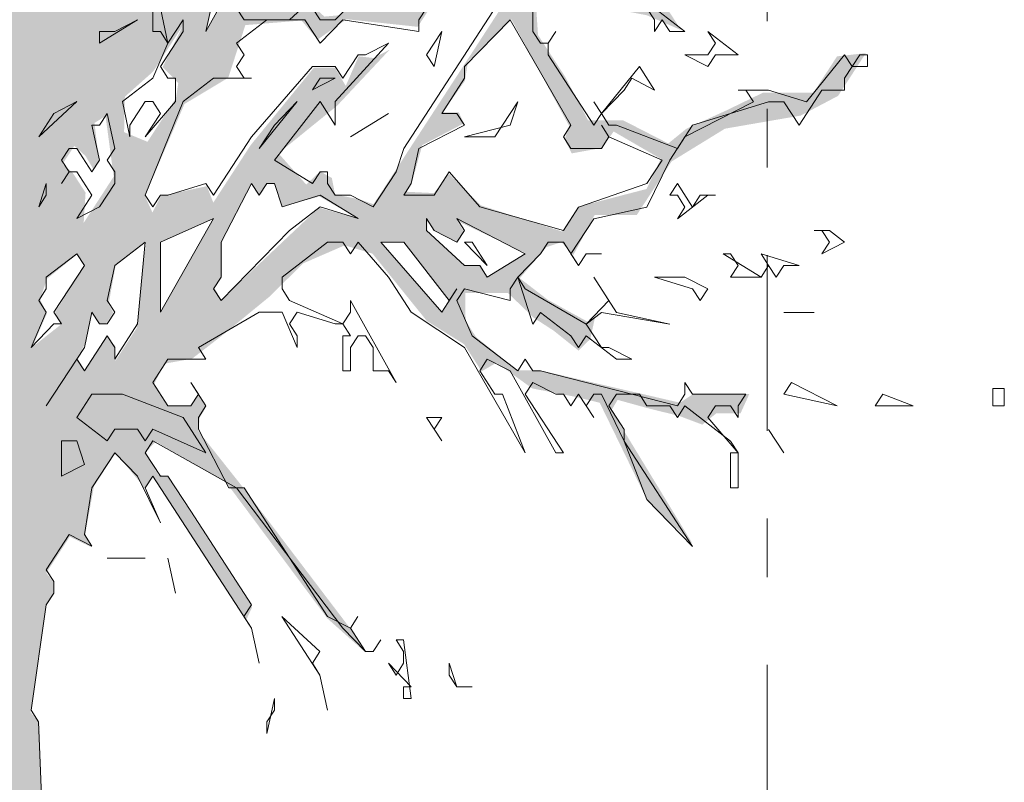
# Model space of a CAD drawing. Header units: metres. Extents: x -52 to 321, y -8 to 26.
# Tile 239 of 256: x 316.56 to 318.24, y 0.49 to 1.8. Entities that reach past the tile are written whole.
import ezdxf

# ---------------------------------------------------------------- set-up
doc = ezdxf.new("R2010")
doc.units = ezdxf.units.M
doc.header["$MEASUREMENT"] = 0
doc.linetypes.add('Schnittlinie', pattern=[0.6, 0.3, -0.15, 0, -0.15])
for name, color, linetype in [('60 Gelände 2D Übersicht', 7, 'Continuous'), ('70 PV-Anlage', 7, 'Continuous'), ('94 Genehmigungsplanung Bemaßung', 7, 'Continuous')]:
    doc.layers.add(name, color=color, linetype=linetype)
doc.styles.add('ERSTELLTER_STIL_2', font='arial.ttf')
doc.dimstyles.new('ERSTELLTER_STIL__1', dxfattribs={"dimtxt": 0.25, "dimasz": 0.19, "dimexe": 0.18, "dimexo": 0.1, "dimgap": 0, "dimtad": 1, "dimtih": 1, "dimtoh": 1, "dimzin": 0, "dimdsep": 46, "dimtxsty": 'ERSTELLTER_STIL_2', "dimblk": 'ARROWHEAD_6', "dimblk1": 'ARROWHEAD_6', "dimblk2": 'ARROWHEAD_6', "dimcen": 0.09, "dimclrd": 7, "dimclre": 7, "dimclrt": 7, "dimazin": 0, "dimtfac": 1, "dimtdec": 4, "dimtmove": 0, "dimatfit": 3, "dimfxl": 1, "dimtolj": 1, "dimtzin": 0, "dimarcsym": 0})

# ---------------------------------------------------------------- blocks, each defined once
blk = doc.blocks.new('Laubbäume 27[18]_2', base_point=(316.4916, -0.7656))
at = {"layer": '70 PV-Anlage', "linetype": 'Continuous', "lineweight": 0, "true_color": 0xffffff}
h = blk.add_hatch(color=7, dxfattribs=at)
h.paths.add_polyline_path([(318.0048, 1.7411), (317.9555, 1.7355), (317.9153, 1.6737), (317.8295, 1.6737), (317.7656, 1.6428), (317.698, 1.6119), (317.667, 1.5866), (317.5903, 1.6259), (317.53, 1.6259), (317.4908, 1.7004), (317.4442, 1.772), (317.4405, 1.8282), (317.4716, 1.8619), (317.5428, 1.8226), (317.6305, 1.8057), (317.6889, 1.7804), (317.6305, 1.8704), (317.5994, 1.8816), (317.5574, 1.8395), (317.4917, 1.8985), (317.4734, 1.9294), (317.5757, 1.9518), (317.6287, 1.994), (317.7145, 2.0221), (317.6506, 2.0221), (317.4935, 1.9743), (317.4469, 1.9195), (317.404, 1.8535), (317.3173, 1.7201), (317.2305, 1.5866), (317.1629, 1.4827), (317.1392, 1.4911), (317.0972, 1.4995), (317.0917, 1.5276), (317.0716, 1.5389), (317.0479, 1.5164), (317.0004, 1.5698), (317.1009, 1.6513), (317.1904, 1.7468), (317.163, 1.7327), (317.1374, 1.7355), (317.1155, 1.685), (317.0972, 1.7159), (317.0607, 1.7159), (316.9529, 1.5838), (316.889, 1.4855), (316.8781, 1.5136), (316.7995, 1.4968), (316.7849, 1.4687), (316.7721, 1.4968), (316.8397, 1.6541), (316.9146, 1.699), (316.9438, 1.7889), (317.04, 1.7968), (317.0671, 1.764), (317.117, 1.799), (317.2385, 1.786), (317.2572, 1.8148), (317.3034, 1.8216), (317.2932, 1.8374), (317.2058, 1.8374), (317.1376, 1.8374), (317.1053, 1.8058), (317.0789, 1.8035), (317.0642, 1.8171), (317.0847, 1.8555), (317.0304, 1.8126), (316.942, 1.8227), (316.984, 1.8676), (316.9671, 1.8946), (317.2118, 2.0772), (317.2629, 2.1193), (317.3031, 2.0744), (317.3798, 2.0435), (317.2958, 2.1221), (317.2885, 2.1839), (317.3159, 2.2345), (317.4912, 2.4368), (317.4575, 2.4916), (317.3963, 2.3975), (317.3177, 2.3385), (317.2977, 2.3609), (317.347, 2.5014), (317.3653, 2.7037), (317.3854, 2.8048), (317.3854, 2.9481), (317.3415, 2.7964), (317.1443, 2.2767), (317.031, 2.2121), (316.9854, 2.1194), (316.9616, 2.1306), (317.0182, 2.2711), (317.0091, 2.316), (316.9836, 2.3638), (316.9817, 2.42), (317.0531, 2.4551), (317.2015, 2.5878), (317.2662, 2.6873), (317.2522, 2.6931), (317.0937, 2.541), (317.029, 2.4746), (317.01, 2.4824), (317.1404, 2.7287), (317.1723, 2.6725), (317.1586, 2.724), (317.1662, 2.8012), (317.3595, 3.0307), (317.4645, 3.1032), (317.5543, 3.1032), (317.7035, 3.0494), (317.7156, 3.0751), (317.8785, 3.0072), (317.8937, 3.0236), (317.8496, 3.0611), (317.7476, 3.1149), (317.7796, 3.1688), (317.6867, 3.0798), (317.5924, 3.1196), (317.5148, 3.1594), (317.3169, 3.019), (317.2241, 2.9136), (317.1891, 2.8598), (317.1754, 2.8762), (317.1723, 2.9206), (317.2058, 3.0171), (317.3443, 3.1341), (317.4113, 3.202), (317.5513, 3.3542), (317.4022, 3.2208), (317.3801, 3.2336), (317.3154, 3.1341), (317.2591, 3.092), (317.2043, 3.0405), (317.1891, 3.0616), (317.1937, 3.1107), (317.2454, 3.2629), (317.3474, 3.3121), (317.4394, 3.3121), (317.4657, 3.3363), (317.3342, 3.3364), (317.2764, 3.308), (317.35, 3.4213), (317.3237, 3.4577), (317.35, 3.5265), (317.3237, 3.571), (317.308, 3.478), (317.2843, 3.4254), (317.2948, 3.393), (317.2501, 3.3323), (317.2106, 3.308), (317.1817, 3.2635), (317.1344, 3.2676), (317.0765, 3.2352), (317.0399, 3.254), (317.0719, 3.4038), (317.0476, 3.4319), (317.0476, 3.3195), (317.0202, 3.2633), (316.976, 3.1954), (316.9349, 3.2001), (316.8817, 3.0948), (316.8649, 3.1135), (316.9045, 3.2048), (316.9212, 3.3148), (316.9669, 3.4085), (316.9699, 3.4459), (316.9121, 3.3383), (316.903, 3.2657), (316.8862, 3.1931), (316.8619, 3.1884), (316.8512, 3.1205), (316.8314, 3.1065), (316.8238, 3.1463), (316.7934, 3.0714), (316.7706, 3.0362), (316.766, 3.1112), (316.7995, 3.2516), (316.8969, 3.4413), (316.9441, 3.5138), (317.0598, 3.6332), (317.1267, 3.7105), (317.148, 3.7737), (316.9958, 3.6051), (316.9273, 3.5185), (316.833, 3.3734), (316.798, 3.35), (316.7721, 3.2212), (316.7508, 3.2306), (316.7972, 3.5338), (317.0004, 3.8463), (317.0902, 3.872), (317.0963, 3.9118), (317.0004, 3.8861), (316.9015, 3.7339), (316.8832, 3.7339), (316.7934, 3.5443), (316.7523, 3.5045), (316.7523, 3.3289), (316.734, 3.2353), (316.734, 3.0339), (316.7249, 2.9637), (316.7447, 2.9379), (316.7094, 2.8664), (316.6711, 2.9395), (316.6821, 3.0097), (316.6693, 3.1024), (316.6875, 3.1867), (316.6529, 3.3693), (316.62, 3.5463), (316.62, 3.6503), (316.6602, 3.7233), (316.7315, 3.979), (316.7424, 3.9031), (316.7314, 3.7908), (316.7059, 3.6896), (316.7059, 3.6559), (316.7442, 3.7655), (316.7753, 3.7149), (316.7752, 3.5632), (316.8081, 3.8554), (316.8593, 4.0661), (316.8356, 4.0801), (316.8374, 4.1419), (316.8484, 4.1981), (316.8831, 4.2796), (316.8465, 4.2543), (316.8374, 4.3218), (316.8118, 4.1419), (316.8136, 4.0942), (316.7862, 3.9678), (316.7607, 3.9734), (316.7424, 4.1054), (316.7315, 4.1897), (316.695, 4.288), (316.6858, 4.2178), (316.7132, 4.1672), (316.7333, 4.0324), (316.6767, 3.8554), (316.6511, 3.7514), (316.6164, 3.729), (316.6091, 3.7486), (316.5945, 3.7908), (316.6054, 3.5379), (316.631, 3.4031), (316.6602, 3.1502), (316.6547, 3.0659), (316.6437, 3.0575), (316.5851, 3.2082), (316.5714, 3.433), (316.5805, 3.4779), (316.5806, 3.7673), (316.5568, 3.7786), (316.5568, 3.5426), (316.5422, 3.6465), (316.5258, 3.6409), (316.528, 3.7432), (316.5113, 3.9984), (316.528, 4.1179), (316.5722, 4.2607), (316.5798, 4.3684), (316.5798, 4.5721), (316.5798, 4.7078), (316.5585, 4.8202), (316.5524, 4.7453), (316.5631, 4.5931), (316.5494, 4.345), (316.5493, 4.2419), (316.5189, 4.2068), (316.4976, 4.3239), (316.4672, 4.5463), (316.4581, 4.6517), (316.4337, 4.8109), (316.4657, 4.3754), (316.5128, 4.1811), (316.5143, 4.1108), (316.5022, 4.0523), (316.4763, 4.0898), (316.417, 4.2513), (316.3789, 4.4152), (316.3607, 4.4995), (316.3424, 4.4972), (316.4093, 4.2279), (316.4869, 4.0312), (316.4945, 3.9797), (316.5112, 3.8603), (316.5112, 3.7196), (316.4555, 3.898), (316.3961, 3.9893), (316.3158, 4.1129), (316.272, 4.2169), (316.2866, 4.1242), (316.3514, 4.0244), (316.4619, 3.8544), (316.5239, 3.4864), (316.4837, 3.4864), (316.3961, 3.7308), (316.3267, 3.8404), (316.2281, 4.1298), (316.2281, 4.1944), (316.2007, 4.1495), (316.3221, 3.7912), (316.4162, 3.6465), (316.4728, 3.4414), (316.5002, 3.3712), (316.5002, 3.2981), (316.5221, 3.27), (316.5221, 3.1296), (316.5166, 3.093), (316.4947, 3.1324), (316.4454, 3.1942), (316.4107, 3.2279), (316.4837, 3.0678), (316.4837, 3.0088), (316.4526, 2.9975), (316.3851, 3.1998), (316.3595, 3.2504), (316.3449, 3.3375), (316.376, 3.3656), (316.3395, 3.4358), (316.3084, 3.5482), (316.2847, 3.537), (316.2354, 3.6381), (316.2117, 3.6409), (316.3212, 3.4302), (316.3048, 3.3824), (316.2692, 3.4232), (316.2153, 3.5061), (316.3029, 3.2869), (316.3047, 3.242), (316.2956, 3.2195), (316.3668, 2.9048), (316.4508, 2.6491), (316.4782, 2.5817), (316.47, 2.5606), (316.385, 2.6913), (316.3193, 2.8571), (316.344, 2.718), (316.4453, 2.5621), (316.4727, 2.4946), (316.4599, 2.4721), (316.3558, 2.593), (316.3193, 2.7475), (316.228, 2.888), (316.1796, 2.9456), (316.1276, 3.0257), (316.1093, 3.2279), (316.0856, 3.4724), (316.0756, 3.6929), (316.0181, 3.7814), (316.0455, 3.5258), (316.0546, 3.3797), (316.0929, 3.2251), (316.0819, 3.2027), (315.9961, 3.301), (315.9167, 3.4541), (315.8464, 3.5623), (315.9614, 3.2926), (316.029, 3.1437), (316.0226, 3.0861), (316.0947, 2.9751), (316.0984, 2.9498), (316.0691, 2.9414), (316.1732, 2.7447), (316.144, 2.7391), (316.1111, 2.7419), (316.1038, 2.7054), (316.06, 2.7588), (316.0235, 2.8149), (316.0655, 2.711), (316.1221, 2.6492), (316.1151, 2.6131), (316.0669, 2.6366), (316.0238, 2.7029), (315.9909, 2.7361), (316.0834, 2.5507), (316.0581, 2.4902), (316.0162, 2.3224), (315.9756, 2.3849), (315.9452, 2.4961), (315.935, 2.5624), (315.9236, 2.7205), (315.8856, 2.818), (315.8615, 2.8395), (315.9097, 2.7244), (315.9097, 2.5956), (315.9021, 2.5663), (315.8501, 2.7127), (315.8323, 2.7575), (315.8121, 2.8785), (315.812, 2.7478), (315.8754, 2.58), (315.9363, 2.4863), (315.9502, 2.3576), (315.9426, 2.3244), (315.8311, 2.582), (315.7911, 2.62), (315.6999, 2.9318), (315.6779, 2.9374), (315.6725, 2.8869), (315.6186, 2.9051), (315.5629, 2.9908), (315.5629, 3.1566), (315.5027, 3.342), (315.4844, 3.3308), (315.5538, 3.106), (315.5556, 3.0274), (315.5437, 2.9951), (315.6085, 2.8953), (315.6542, 2.8728), (315.7674, 2.6256), (315.7546, 2.62), (315.6615, 2.679), (315.6067, 2.752), (315.5884, 2.7492), (315.5063, 2.7801), (315.4515, 2.797), (315.7674, 2.5947), (315.8769, 2.384), (315.8678, 2.3587), (315.7893, 2.4036), (315.5336, 2.6762), (315.7181, 2.4598), (315.7071, 2.4317), (315.8623, 2.3334), (315.8605, 2.2772), (315.8988, 2.1508), (315.9116, 1.9822), (315.8928, 1.9661), (315.8274, 1.9942), (315.8091, 2.0574), (315.7619, 2.1991), (315.7249, 2.2561), (315.6563, 2.2561), (315.6457, 2.2357), (315.5576, 2.2642), (315.54, 2.2412), (315.2802, 2.6016), (315.2468, 2.6219), (315.2362, 2.6151), (315.275, 2.5935), (315.5062, 2.2618), (315.4438, 2.2227), (315.3989, 2.3179), (315.3339, 2.4179), (315.3265, 2.413), (315.391, 2.2959), (315.3603, 2.3008), (315.2758, 2.3463), (315.2166, 2.387), (315.1606, 2.387), (315.1796, 2.3675), (315.2272, 2.3398), (315.2526, 2.3463), (315.2853, 2.3203), (315.3456, 2.2959), (315.3751, 2.2699), (315.4829, 2.1512), (315.4998, 2.1106), (315.4385, 2.1106), (315.4058, 2.1024), (315.3572, 2.1366), (315.3392, 2.1285), (315.2568, 2.1724), (315.1331, 2.2602), (315.0824, 2.3529), (315.0898, 2.2927), (315.0792, 2.2521), (315.2377, 2.1577), (315.3973, 2.0943), (315.4702, 2.0764), (315.4597, 2.0553), (315.4882, 2.0374), (315.5004, 2.048), (315.5347, 1.9951), (315.5918, 1.9756), (315.6309, 1.9154), (315.6721, 1.8992), (315.6826, 1.8683), (315.6626, 1.8634), (315.6065, 1.8764), (315.577, 1.9219), (315.578, 1.8976), (315.5643, 1.8829), (315.5294, 1.8846), (315.4375, 1.9805), (315.2282, 2.0179), (315.243, 1.9919), (315.4216, 1.9642), (315.5558, 1.8488), (315.5886, 1.8764), (315.652, 1.7789), (315.6583, 1.7528), (315.6826, 1.7561), (315.7207, 1.6764), (315.7175, 1.6553), (315.7772, 1.6171), (315.8073, 1.5707), (315.7872, 1.5366), (315.7587, 1.5285), (315.7714, 1.5057), (315.7471, 1.5057), (315.7059, 1.5285), (315.6456, 1.5285), (315.6277, 1.5431), (315.616, 1.5122), (315.4808, 1.6), (315.2905, 1.761), (315.1569, 1.9326), (315.1986, 1.9968), (315.1516, 1.9748), (315.1204, 2.0228), (315.0697, 2.0716), (315.1363, 1.9334), (315.28, 1.7383), (315.2705, 1.7171), (315.2018, 1.6944), (315.337, 1.6635), (315.5697, 1.5005), (315.5317, 1.4986), (315.4746, 1.4986), (315.4949, 1.4596), (315.5532, 1.4693), (315.6129, 1.4908), (315.6725, 1.4712), (315.6763, 1.4459), (315.6509, 1.4459), (315.5913, 1.4595), (315.6407, 1.4147), (315.6775, 1.4264), (315.7739, 1.44), (315.8094, 1.4225), (315.8119, 1.399), (315.9147, 1.4205), (315.9464, 1.3912), (315.9451, 1.3561), (315.9629, 1.3581), (315.9908, 1.2956), (316.0072, 1.2761), (316.0047, 1.2625), (315.9502, 1.2371), (315.8576, 1.25), (315.8982, 1.2215), (315.9464, 1.2215), (316.0085, 1.2351), (316.0516, 1.202), (315.9907, 1.1825), (315.9514, 1.1766), (315.959, 1.1532), (316.0224, 1.1532), (316.0656, 1.159), (316.082, 1.1395), (316.0567, 1.0947), (316.0472, 0.9317), (315.9552, 0.7903), (315.9133, 0.7708), (315.9311, 0.7591), (315.9742, 0.7844), (316.0559, 0.939), (316.0736, 1.0203), (316.056, 1.0379), (316.0921, 1.1382), (316.1502, 1.0975), (316.203, 1.0162), (316.2118, 1.0366), (316.2303, 1.0366), (316.24, 1.0122), (316.3659, 0.9295), (316.4126, 0.8821), (316.4126, 0.817), (316.3642, 0.775), (316.4232, 0.8008), (316.4205, 0.8143), (316.436, 0.8367), (316.4628, 0.7954), (316.487, 0.2364), (316.4743, 0.2208), (316.4857, 0.053), (316.4857, -0.0036), (316.4997, -0.0172), (316.473, -0.462), (316.4857, -0.4796), (316.4615, -0.6825), (316.4398, -0.7432), (316.4343, -0.7657), (316.5512, -0.7095), (316.564, -0.7264), (316.5804, -0.7011), (316.6206, -0.7404), (316.6407, -0.7348), (316.6155, -0.6407), (316.6039, -0.0603), (316.6155, -0.0424), (316.5913, 0.5966), (316.5765, 0.6145), (316.6035, 0.7974), (316.6151, 0.8137), (316.6172, 0.8348), (316.6035, 0.8527), (316.6436, 0.9145), (316.6806, 0.8966), (316.6701, 0.9193), (316.6849, 1.0006), (316.7219, 1.0575), (316.7641, 1.0071), (316.7695, 0.9959), (316.7863, 1.0169), (316.9453, 0.7722), (316.9554, 0.7941), (316.8101, 1.0177), (316.7948, 1.0201), (316.7736, 1.0592), (316.7906, 1.077), (316.91, 1.0087), (317.0843, 0.7746), (317.1498, 0.7161), (317.1213, 0.76), (316.9396, 0.999), (316.8635, 1.0949), (316.8656, 1.1177), (316.8772, 1.1372), (316.8645, 1.1567), (316.8508, 1.1388), (316.8096, 1.1388), (316.7874, 1.1746), (316.805, 1.2102), (316.8525, 1.2186), (316.8999, 1.2551), (316.9858, 1.3254), (317.0424, 1.3816), (317.1136, 1.4125), (317.1611, 1.3984), (317.2542, 1.2832), (317.3177, 1.2436), (317.3478, 1.1972), (317.3732, 1.2118), (317.4345, 1.1679), (317.5095, 1.1533), (317.5497, 1.1435), (317.6321, 0.9744), (317.7082, 0.9029), (317.5698, 1.1305), (317.5803, 1.1484), (317.6332, 1.1338), (317.686, 1.1208), (317.7251, 1.1061), (317.7494, 1.1256), (317.7906, 1.1256), (317.8054, 1.1582), (317.7093, 1.1582), (317.6871, 1.1435), (317.4482, 1.1988), (317.4091, 1.1988), (317.3383, 1.2557), (317.3204, 1.2834), (317.32, 1.3001), (317.32, 1.331), (317.393, 1.3309), (317.4368, 1.2888), (317.4715, 1.2663), (317.5135, 1.2326), (317.5336, 1.2523), (317.5418, 1.29), (317.5318, 1.2804), (317.4606, 1.3197), (317.4131, 1.3562), (317.4588, 1.4096), (317.4843, 1.418), (317.5044, 1.3956), (317.541, 1.4644), (317.6131, 1.4644), (317.6724, 1.5557), (317.7638, 1.6119), (317.8934, 1.6343), (317.9573, 1.668)])
h.paths.add_polyline_path([(317.6298, 1.5088), (317.5126, 1.4784), (317.4852, 1.4362), (317.3467, 1.4807), (317.2919, 1.5346), (317.2661, 1.5018), (317.2174, 1.5042), (317.2295, 1.5229), (317.2463, 1.5838), (317.3178, 1.6212), (317.3087, 1.6399), (317.2813, 1.6399), (317.3193, 1.6938), (317.3245, 1.7271), (317.3985, 1.7991), (317.4974, 1.6165), (317.4898, 1.5931), (317.5019, 1.5697), (317.5537, 1.579), (317.5735, 1.6071), (317.6541, 1.5603)], flags=0)
h.paths.add_polyline_path([(317.2551, 1.4578), (317.266, 1.4382), (317.3067, 1.418), (317.3181, 1.4354), (317.3057, 1.4545), (317.4232, 1.3989), (317.3573, 1.3576), (317.3439, 1.3783), (317.317, 1.3783), (317.2551, 1.4365)], flags=0)
h.paths.add_polyline_path([(317.2144, 1.4196), (317.2926, 1.3173), (317.2795, 1.2971), (317.1751, 1.4191)], flags=0)
h.paths.add_polyline_path([(316.8907, 1.3399), (316.9037, 1.3599), (316.9037, 1.4198), (316.9541, 1.5187), (316.9673, 1.4985), (316.9808, 1.5194), (316.9931, 1.5169), (317.0069, 1.4787), (317.0706, 1.496), (317.1355, 1.4588), (317.0695, 1.4769), (316.9028, 1.3195)], flags=0)
h.paths.add_polyline_path([(316.8889, 1.4579), (316.799, 1.2977), (316.799, 1.4175)], flags=0)
h.paths.add_polyline_path([(316.6569, 1.2193), (316.6722, 1.2494), (316.6803, 1.2984), (316.6928, 1.2791), (316.7049, 1.2775), (316.7179, 1.2974), (316.71, 1.3121), (316.7219, 1.3775), (316.7738, 1.418), (316.758, 1.271), (316.7217, 1.2151), (316.7217, 1.2402), (316.7075, 1.2566), (316.6697, 1.1984)], flags=0)
h.paths.add_polyline_path([(316.6684, 1.3781), (316.6187, 1.2984), (316.6281, 1.2768), (316.5792, 1.2383), (316.6047, 1.2964), (316.5928, 1.32), (316.6047, 1.3553), (316.6553, 1.3964)], flags=0)
h.paths.add_polyline_path([(316.9383, 2.0003), (317.0071, 2.1159), (317.1358, 2.2374), (317.1388, 2.1963), (317.1496, 2.1796), (317.1634, 2.2008), (317.1634, 2.2544), (317.2, 2.2962), (317.2254, 2.2779), (317.2118, 2.1701), (317.1231, 2.1172), (317.1231, 2.1381), (317.1105, 2.1574), (317.0725, 2.0989), (316.9181, 1.9608)], flags=0)
h.paths.add_polyline_path([(317.3137, 2.4449), (317.2755, 2.3772), (317.252, 2.3614), (317.2432, 2.3726), (317.2432, 2.4393), (317.3181, 2.656), (317.3181, 2.5759), (317.3291, 2.5172), (317.2917, 2.4731)], flags=0)
h.paths.add_polyline_path([(317.2682, 2.2812), (317.3695, 2.3376), (317.2652, 2.2157)], flags=0)
h.paths.add_polyline_path([(316.9052, 1.8986), (316.9206, 1.8738), (316.9346, 1.8794), (316.8748, 1.7749)], flags=0)
h.paths.add_polyline_path([(315.7872, 2.0496), (315.7477, 2.052), (315.7073, 2.114), (315.6914, 2.0965), (315.6777, 2.0965), (315.6107, 2.1363), (315.6046, 2.1175), (315.5787, 2.162), (315.5377, 2.1199), (315.4692, 2.2252), (315.5179, 2.2159), (315.5422, 2.1971), (315.562, 2.2369), (315.6244, 2.1971), (315.7325, 2.2088), (315.772, 2.148), (315.7735, 2.0707)], flags=0)
h.paths.add_polyline_path([(316.0505, 1.8038), (315.7598, 1.8319), (315.7507, 1.8576), (315.7294, 1.8553), (315.7294, 1.9138), (315.8557, 1.8951), (315.9105, 1.8366)], flags=0)
h.paths.add_polyline_path([(315.8831, 1.9302), (315.6883, 1.9513), (315.6487, 1.9513), (315.6183, 1.9934), (315.6, 1.9817), (315.5437, 2.0309), (315.5666, 2.0754), (315.6427, 2.059), (315.737, 2.0098)], flags=0)
h.paths.add_polyline_path([(316.0064, 2.1433), (316.1251, 1.8974), (316.0261, 1.8974), (315.9942, 1.8998), (315.9546, 1.9302), (315.9364, 2.0356)], flags=0)
h.paths.add_polyline_path([(315.9775, 2.2065), (315.9508, 2.1655), (315.9257, 2.0941), (315.9151, 2.1152), (315.9135, 2.1573), (315.9029, 2.2603), (315.9151, 2.2627)], flags=0)
h.paths.add_polyline_path([(316.332, 1.7616), (316.3153, 1.7569), (316.2027, 1.8529), (316.1099, 2.059), (316.0201, 2.2229), (316.0277, 2.2369), (316.0307, 2.3001), (316.046, 2.3633), (316.084, 2.4406), (316.0916, 2.4804), (316.1175, 2.4851), (316.1449, 2.4968), (316.1221, 2.4382), (316.224, 2.1596), (316.2651, 1.9817)], flags=0)
h.paths.add_polyline_path([(316.1996, 1.5462), (316.1372, 1.5345), (315.982, 1.6165), (315.9683, 1.7452), (316.0231, 1.7593), (316.0505, 1.7382), (316.0383, 1.7125), (316.0992, 1.682)], flags=0)
h.paths.add_polyline_path([(315.9287, 1.7804), (315.9409, 1.6469), (315.8222, 1.7757)], flags=0)
h.paths.add_polyline_path([(316.3792, 1.4713), (316.2818, 1.4994), (316.2681, 1.5228), (316.2833, 1.5415), (316.3457, 1.5415)], flags=0)
h.paths.add_polyline_path([(316.2924, 1.3659), (316.2437, 1.3449), (316.1646, 1.3449), (316.1326, 1.3402), (316.0535, 1.4198), (316.0094, 1.4221), (316.0078, 1.483), (316.0626, 1.4971), (316.0961, 1.476), (316.087, 1.4573), (316.1007, 1.4385), (316.1509, 1.4596), (316.2331, 1.4291)], flags=0)
h.paths.add_polyline_path([(315.9089, 1.6235), (315.8359, 1.6071), (315.7864, 1.6294), (315.6472, 1.8436), (315.67, 1.8436), (315.705, 1.8015), (315.7355, 1.8225)], flags=0)
h.paths.add_polyline_path([(316.1235, 1.2465), (316.0352, 1.3566), (316.0459, 1.3636), (316.1539, 1.277), (316.2452, 1.2348), (316.2117, 1.2161), (316.163, 1.1927)], flags=0)
h.paths.add_polyline_path([(316.9724, 2.2975), (316.984, 2.2975), (316.966, 2.2129), (316.8783, 2.0048), (316.8857, 1.9739), (316.8608, 1.9357), (316.8011, 1.9187), (316.771, 1.8723), (316.7103, 1.8643), (316.8037, 1.9824), (316.8357, 2.1018), (316.9523, 2.2129), (316.9523, 2.265), (316.9417, 2.2731), (316.911, 2.226), (316.8783, 2.2243), (316.9539, 2.3406)], flags=0)
h.paths.add_polyline_path([(316.6563, 2.0016), (316.6563, 2.0374), (316.6796, 2.0585), (316.6828, 2.1057), (316.6933, 2.1642), (316.6796, 2.2211), (316.7229, 2.2878), (316.705, 2.3252), (316.7092, 2.356), (316.7695, 2.4812), (316.7599, 2.4942), (316.7462, 2.4975), (316.7314, 2.478), (316.7325, 2.5154), (316.8667, 2.7723), (316.8667, 2.6308), (316.8197, 2.5585), (316.8456, 2.5251), (316.8635, 2.5414), (316.8995, 2.6178), (316.9259, 2.6145), (317.0041, 2.7348), (316.9956, 2.7544), (316.8952, 2.6714), (316.9153, 2.7186), (316.9005, 2.756), (316.9005, 2.8196), (316.9381, 2.9095), (316.9747, 2.9404), (317.0888, 3.116), (317.1829, 3.2241), (317.1463, 3.0865), (317.1463, 2.9966), (317.1427, 2.8336), (317.0568, 2.6566), (316.865, 2.2914), (316.7098, 2.0217)], flags=0)
h.paths.add_polyline_path([(316.4055, 1.9981), (316.3446, 2.1015), (316.3446, 2.162), (316.3319, 2.2225), (316.3319, 2.3142), (316.3859, 2.1667), (316.4232, 2.0195)], flags=0)
h.paths.add_polyline_path([(316.5549, 2.3696), (316.5123, 2.5054), (316.5428, 2.7864), (316.5504, 2.6178), (316.5778, 2.4071), (316.5504, 2.3485)], flags=0)
h.paths.add_polyline_path([(316.485, 2.7021), (316.4637, 2.6763), (316.3754, 2.9737), (316.4469, 2.9105), (316.4652, 2.9128)], flags=0)
h.paths.add_polyline_path([(316.4211, 3.0065), (316.3541, 3.0416), (316.3207, 3.1727), (316.3328, 3.2102), (316.2978, 3.353), (316.3252, 3.374), (316.3465, 3.2312)], flags=0)
h.paths.add_polyline_path([(316.6158, 2.4305), (316.6402, 2.5148), (316.6295, 2.5335), (316.6341, 2.585), (316.66, 2.688), (316.6813, 2.8168), (316.6645, 2.5312)], flags=0)
h.paths.add_polyline_path([(316.6295, 2.2057), (316.6356, 2.2783), (316.6813, 2.4281), (316.6462, 2.2291), (316.6386, 2.1847)], flags=0)
h.paths.add_polyline_path([(316.7224, 2.6131), (316.7346, 2.8051), (316.7559, 2.88), (316.8152, 3.079), (316.7985, 2.7606)], flags=0)
h.paths.add_polyline_path([(316.8472, 2.873), (316.832, 3.0041), (316.9385, 3.1445), (317.01, 3.1937), (316.972, 3.0649)], flags=0)
h.paths.add_polyline_path([(316.6004, 2.927), (316.5803, 2.9607), (316.5493, 3.2304), (316.5493, 3.3372), (316.5639, 3.3344)], flags=0)
h.paths.add_polyline_path([(316.584, 2.5955), (316.5529, 2.913), (316.5749, 2.8933), (316.5913, 2.5702)], flags=0)
h.paths.add_polyline_path([(316.4926, 2.1881), (316.4287, 2.2415), (316.3958, 2.4326), (316.478, 2.2443)], flags=0)
h.paths.add_polyline_path([(316.3666, 2.4241), (316.352, 2.4241), (316.3319, 2.4578), (316.3319, 2.5843)], flags=0)
h.paths.add_polyline_path([(316.4067, 1.7751), (316.383, 1.7526), (316.3574, 1.8229), (316.3483, 1.9915), (316.4122, 1.8229)], flags=0)
h.paths.add_polyline_path([(316.2881, 2.2415), (316.2388, 2.3005), (316.195, 2.3989), (316.1658, 2.5871), (316.1566, 2.663), (316.1767, 2.7107), (316.2662, 2.6292), (316.2899, 2.5927)], flags=0)
h.paths.add_polyline_path([(316.2755, 2.706), (316.2572, 2.7032), (316.1422, 2.8577), (316.1367, 2.942), (316.1979, 2.8479), (316.2417, 2.7805), (316.2864, 2.7257)], flags=0)
h.paths.add_polyline_path([(316.8253, 1.6646), (316.7765, 1.5895), (316.7365, 1.606), (316.7378, 1.6665), (316.786, 1.7094), (316.8367, 1.7875), (316.8025, 1.7172), (316.8291, 1.6899)], flags=0)
h.paths.add_polyline_path([(316.7048, 1.6334), (316.7187, 1.53), (316.6674, 1.4509), (316.6706, 1.5026), (316.6484, 1.5368), (316.6312, 1.5514), (316.6515, 1.5826), (316.6706, 1.5651), (316.6845, 1.5417), (316.6934, 1.5592), (316.6858, 1.6217)], flags=0)
h.paths.add_polyline_path([(316.249, 1.1885), (316.2906, 1.2154), (316.363, 1.1682), (316.4046, 1.1413), (316.4353, 1.057), (316.4199, 1.0334), (316.4002, 1.0435), (316.3421, 1.1328), (316.2862, 1.1548), (316.2402, 1.1682)], flags=0)
h.paths.add_polyline_path([(316.4257, 1.1956), (316.348, 1.2803), (316.3309, 1.3547), (316.3059, 1.4008), (316.3059, 1.4215), (316.3364, 1.4187), (316.3719, 1.3556), (316.4092, 1.2982), (316.4227, 1.2803)], flags=0)
at = {"layer": '70 PV-Anlage', "color": 8, "linetype": 'Continuous', "lineweight": 18}
for p, q in [((316.8765, 1.7781), (316.9546, 1.9181)), ((317.4356, 1.918), (317.2145, 1.5781)), ((316.9026, 1.8981), (316.8765, 1.7781)), ((317.0845, 1.8581), (317.0195, 1.7981)), ((317.1365, 1.8381), (317.0975, 1.7981)), ((316.7855, 1.8181), (316.7855, 1.7781)), ((316.8115, 1.7581), (316.7985, 1.8181)), ((316.9415, 1.7981), (316.9285, 1.8181)), ((317.0715, 1.7981), (317.0585, 1.8181)), ((317.2405, 1.7981), (317.2535, 1.8181)), ((317.4355, 1.778), (317.4355, 1.818)), ((317.6305, 1.818), (317.6435, 1.798)), ((317.6955, 1.778), (317.6435, 1.818)), ((316.6945, 1.7581), (316.7595, 1.7981)), ((316.7595, 1.7981), (316.7205, 1.7781)), ((316.8375, 1.7981), (316.8115, 1.7581)), ((316.8375, 1.7781), (316.8375, 1.7981)), ((316.9285, 1.7581), (316.9805, 1.7981)), ((317.0195, 1.7981), (316.9415, 1.7981)), ((316.9805, 1.7981), (317.0455, 1.7981)), ((317.0455, 1.7981), (317.0715, 1.7581)), ((317.0715, 1.7581), (317.1105, 1.7981)), ((317.0975, 1.7981), (317.0715, 1.7981)), ((317.1105, 1.7981), (317.2405, 1.7781)), ((317.2405, 1.7781), (317.2405, 1.7981)), ((317.3965, 1.7981), (317.3185, 1.7181)), ((317.5005, 1.618), (317.3965, 1.7981)), ((317.6435, 1.798), (317.6435, 1.778)), ((317.6435, 1.778), (317.6565, 1.798)), ((317.6565, 1.798), (317.6695, 1.778)), ((316.6945, 1.7781), (316.6945, 1.7581)), ((316.7205, 1.7781), (316.6945, 1.7781)), ((316.7855, 1.7781), (316.7985, 1.7781)), ((316.7985, 1.7781), (316.8115, 1.7581)), ((316.7985, 1.7181), (316.8375, 1.7781)), ((317.2795, 1.7781), (317.2535, 1.7381)), ((317.2665, 1.7181), (317.2795, 1.7781)), ((317.4485, 1.758), (317.4355, 1.778)), ((317.4615, 1.758), (317.4745, 1.778)), ((317.4745, 1.778), (317.4615, 1.758)), ((317.6695, 1.778), (317.6955, 1.778)), ((317.7865, 1.738), (317.7345, 1.778)), ((317.7345, 1.778), (317.7475, 1.758)), ((316.8115, 1.7581), (316.7855, 1.6981)), ((316.9415, 1.7381), (316.9285, 1.7581)), ((317.0975, 1.6581), (317.1885, 1.7581)), ((317.1885, 1.7581), (317.1495, 1.7381)), ((317.4615, 1.758), (317.4485, 1.758)), ((317.4615, 1.738), (317.4615, 1.758)), ((317.7475, 1.758), (317.7345, 1.738)), ((316.9285, 1.7181), (316.9415, 1.7381)), ((317.1365, 1.7381), (317.1105, 1.6981)), ((317.1495, 1.7381), (317.1365, 1.7381)), ((317.2535, 1.7381), (317.2665, 1.7181)), ((317.5395, 1.618), (317.4615, 1.738)), ((317.7345, 1.738), (317.6955, 1.738)), ((317.6955, 1.738), (317.7345, 1.718)), ((317.7345, 1.718), (317.7475, 1.738)), ((317.7475, 1.738), (317.7865, 1.738)), ((317.9685, 1.738), (317.9035, 1.658)), ((317.9815, 1.718), (317.9685, 1.738)), ((317.9945, 1.738), (317.9815, 1.718)), ((318.0075, 1.738), (317.9945, 1.738)), ((318.0075, 1.718), (318.0075, 1.738)), ((316.8115, 1.6981), (316.7985, 1.7181)), ((316.9415, 1.6981), (316.9285, 1.7181)), ((317.0585, 1.7181), (316.9545, 1.5981)), ((317.0975, 1.7181), (317.0585, 1.7181)), ((317.1105, 1.6981), (317.0975, 1.7181)), ((317.3185, 1.7181), (317.3185, 1.6981)), ((317.6175, 1.718), (317.5525, 1.638)), ((317.6435, 1.678), (317.6175, 1.718)), ((317.9685, 1.698), (317.9815, 1.718)), ((317.9815, 1.718), (318.0075, 1.718)), ((316.7855, 1.6981), (316.7335, 1.6581)), ((316.8245, 1.6981), (316.8115, 1.6981)), ((316.8245, 1.6581), (316.8245, 1.6981)), ((316.8375, 1.6581), (316.8895, 1.6981)), ((316.8895, 1.6981), (316.9545, 1.6981)), ((316.9545, 1.6981), (316.9415, 1.6981)), ((317.0585, 1.6781), (317.0975, 1.6981)), ((317.0715, 1.6981), (317.0585, 1.6781)), ((317.0975, 1.6981), (317.0715, 1.6981)), ((317.3185, 1.6981), (317.2795, 1.6381)), ((317.5915, 1.678), (317.6045, 1.698)), ((317.6045, 1.698), (317.6435, 1.678)), ((317.9685, 1.678), (317.9685, 1.698)), ((317.5525, 1.638), (317.5915, 1.678)), ((317.8385, 1.678), (317.7865, 1.678)), ((317.7865, 1.678), (317.7995, 1.678)), ((317.7995, 1.678), (317.8125, 1.658)), ((317.9035, 1.658), (317.8385, 1.678)), ((317.8905, 1.618), (317.9295, 1.678)), ((317.9295, 1.678), (317.9685, 1.678)), ((316.5905, 1.5981), (316.6555, 1.6581)), ((316.6555, 1.6581), (316.6165, 1.6381)), ((316.7335, 1.6581), (316.7465, 1.5981)), ((316.7465, 1.6181), (316.7725, 1.6581)), ((316.7725, 1.4981), (316.8375, 1.6581)), ((316.7725, 1.6581), (316.7855, 1.6581)), ((316.7725, 1.5981), (316.8245, 1.6581)), ((316.7855, 1.6581), (316.7985, 1.6381)), ((316.9675, 1.5781), (317.0325, 1.6581)), ((316.9935, 1.5581), (317.0715, 1.6581)), ((317.0325, 1.6581), (316.9935, 1.6181)), ((317.0715, 1.6581), (317.0975, 1.6181)), ((317.0975, 1.6181), (317.0975, 1.6581)), ((317.4095, 1.658), (317.3705, 1.5981)), ((317.3965, 1.6181), (317.4095, 1.658)), ((317.5525, 1.638), (317.5395, 1.658)), ((317.5395, 1.658), (317.5525, 1.638)), ((317.8125, 1.658), (317.6955, 1.598)), ((317.7085, 1.618), (317.8385, 1.658)), ((317.8385, 1.658), (317.8645, 1.658)), ((317.8645, 1.658), (317.8905, 1.618)), ((316.6165, 1.6381), (316.5905, 1.5981)), ((316.7075, 1.6381), (316.6945, 1.6181)), ((316.7205, 1.5781), (316.7075, 1.6381)), ((316.7985, 1.6381), (316.7725, 1.5981)), ((317.1885, 1.6381), (317.1235, 1.5981)), ((317.1235, 1.5981), (317.1885, 1.6381)), ((317.2795, 1.6381), (317.3055, 1.6381)), ((317.3055, 1.6381), (317.3185, 1.6181)), ((317.5525, 1.638), (317.5395, 1.618)), ((317.5655, 1.618), (317.5525, 1.638)), ((316.6815, 1.6181), (316.6945, 1.5581)), ((316.6945, 1.6181), (316.6815, 1.6181)), ((316.7465, 1.5981), (316.7465, 1.6181)), ((316.9935, 1.6181), (316.9675, 1.5781)), ((317.3185, 1.6181), (317.2405, 1.5781)), ((317.3185, 1.5981), (317.3965, 1.6181)), ((317.4875, 1.598), (317.5005, 1.618)), ((317.5655, 1.598), (317.5525, 1.618)), ((317.5525, 1.618), (317.5655, 1.598)), ((317.5785, 1.618), (317.5655, 1.618)), ((317.6825, 1.578), (317.5785, 1.618)), ((317.6695, 1.558), (317.7085, 1.618)), ((316.9545, 1.5981), (316.8895, 1.4981)), ((317.3705, 1.5981), (317.3185, 1.5981)), ((317.5005, 1.578), (317.4875, 1.598)), ((317.5655, 1.598), (317.5525, 1.578)), ((317.6565, 1.558), (317.5655, 1.598)), ((317.6955, 1.598), (317.6825, 1.578)), ((316.6425, 1.5781), (316.6295, 1.5581)), ((316.6555, 1.5781), (316.6425, 1.5781)), ((316.6815, 1.5381), (316.6555, 1.5781)), ((316.7075, 1.5581), (316.7205, 1.5781)), ((317.2145, 1.5781), (317.2015, 1.5381)), ((317.2405, 1.5781), (317.2275, 1.5181)), ((317.5525, 1.578), (317.5005, 1.578)), ((316.6295, 1.5581), (316.6425, 1.5381)), ((316.6945, 1.5581), (316.6815, 1.5381)), ((316.7205, 1.5381), (316.7075, 1.5581)), ((317.0585, 1.5181), (316.9935, 1.5581)), ((317.6305, 1.478), (317.6695, 1.558)), ((317.6305, 1.518), (317.6565, 1.558)), ((316.6425, 1.5381), (316.6295, 1.5181)), ((316.6295, 1.5181), (316.6425, 1.5381)), ((316.6425, 1.5381), (316.6555, 1.5381)), ((316.6555, 1.5381), (316.6815, 1.4981)), ((316.7205, 1.5181), (316.7205, 1.5381)), ((317.0715, 1.5381), (317.0585, 1.5181)), ((317.0845, 1.5381), (317.0715, 1.5381)), ((317.0845, 1.5181), (317.0845, 1.5381)), ((317.2015, 1.5381), (317.1625, 1.4781)), ((317.2665, 1.4981), (317.2925, 1.5381)), ((317.2925, 1.5381), (317.3445, 1.4781)), ((316.5905, 1.4781), (316.6035, 1.5181)), ((316.6035, 1.5181), (316.6035, 1.4981)), ((316.6945, 1.4781), (316.7205, 1.5181)), ((316.8765, 1.5181), (316.8115, 1.4981)), ((316.8895, 1.4981), (316.8765, 1.5181)), ((316.9545, 1.5181), (316.9025, 1.4181)), ((316.9675, 1.4981), (316.9545, 1.5181)), ((316.9805, 1.5181), (316.9675, 1.4981)), ((316.9935, 1.5181), (316.9805, 1.5181)), ((317.0065, 1.4781), (316.9935, 1.5181)), ((317.0975, 1.4981), (317.0845, 1.5181)), ((317.2275, 1.5181), (317.2145, 1.4981)), ((317.5135, 1.478), (317.6305, 1.518)), ((317.6825, 1.518), (317.6695, 1.498)), ((317.7085, 1.478), (317.6825, 1.518)), ((316.6035, 1.4981), (316.5905, 1.4781)), ((316.6815, 1.4981), (316.6555, 1.4581)), ((316.7855, 1.4781), (316.7725, 1.4981)), ((316.7985, 1.4981), (316.7855, 1.4781)), ((316.8115, 1.4981), (316.7985, 1.4981)), ((317.0715, 1.4981), (317.0065, 1.4781)), ((317.1365, 1.4581), (317.0715, 1.4981)), ((317.1235, 1.4981), (317.0975, 1.4981)), ((317.1625, 1.4781), (317.1235, 1.4981)), ((317.2145, 1.4981), (317.2665, 1.4981)), ((317.6695, 1.498), (317.6825, 1.498)), ((317.6825, 1.498), (317.6955, 1.478)), ((317.6825, 1.458), (317.7345, 1.498)), ((317.7215, 1.498), (317.7085, 1.478)), ((317.7475, 1.498), (317.7215, 1.498)), ((317.7345, 1.498), (317.7475, 1.498)), ((316.6555, 1.4581), (316.6945, 1.4781)), ((317.0195, 1.4381), (317.0715, 1.4781)), ((317.0715, 1.4781), (317.1365, 1.4581)), ((317.3445, 1.4781), (317.4875, 1.438)), ((317.4875, 1.438), (317.5135, 1.478)), ((317.5395, 1.458), (317.6305, 1.478)), ((317.6955, 1.478), (317.6825, 1.458)), ((316.7985, 1.2981), (316.8895, 1.4581)), ((316.8895, 1.4581), (316.7985, 1.4181)), ((317.2665, 1.4381), (317.2535, 1.4581)), ((317.2535, 1.4581), (317.2535, 1.4381)), ((317.4225, 1.398), (317.3055, 1.4581)), ((317.3055, 1.4581), (317.3185, 1.4381)), ((317.5005, 1.398), (317.5395, 1.458)), ((316.9025, 1.3181), (317.0195, 1.4381)), ((317.2535, 1.4381), (317.3185, 1.3781)), ((317.3055, 1.4181), (317.2665, 1.4381)), ((317.3185, 1.4381), (317.3055, 1.4181)), ((317.9425, 1.438), (317.9165, 1.438)), ((317.9165, 1.438), (317.9295, 1.438)), ((317.9295, 1.438), (317.9425, 1.418)), ((317.9685, 1.418), (317.9425, 1.438)), ((316.7725, 1.4181), (316.7205, 1.3781)), ((316.7595, 1.2781), (316.7725, 1.4181)), ((316.7985, 1.4181), (316.7985, 1.2981)), ((316.9025, 1.4181), (316.9025, 1.3581)), ((317.0065, 1.3581), (317.0845, 1.4181)), ((317.0845, 1.4181), (317.1105, 1.4181)), ((317.1105, 1.4181), (317.1235, 1.3981)), ((317.1235, 1.3981), (317.1365, 1.4181)), ((317.1365, 1.4181), (317.1885, 1.3581)), ((317.2145, 1.4181), (317.1755, 1.4181)), ((317.1755, 1.4181), (317.2795, 1.2981)), ((317.2925, 1.3181), (317.2145, 1.4181)), ((317.3315, 1.4181), (317.3185, 1.4181)), ((317.3185, 1.4181), (317.3575, 1.3781)), ((317.3575, 1.3781), (317.3315, 1.4181)), ((317.4485, 1.398), (317.4615, 1.418)), ((317.4615, 1.418), (317.4875, 1.418)), ((317.4875, 1.418), (317.5135, 1.378)), ((317.9425, 1.418), (317.9295, 1.398)), ((317.9295, 1.398), (317.9685, 1.418)), ((316.6555, 1.3981), (316.6035, 1.3581)), ((316.6685, 1.3781), (316.6555, 1.3981)), ((317.3575, 1.3581), (317.4225, 1.398)), ((317.4095, 1.358), (317.4485, 1.398)), ((317.5135, 1.378), (317.5005, 1.398)), ((317.5135, 1.378), (317.5265, 1.398)), ((317.5265, 1.398), (317.5135, 1.378)), ((317.5265, 1.398), (317.5525, 1.398)), ((317.5525, 1.398), (317.5265, 1.398)), ((317.8255, 1.358), (317.7605, 1.398)), ((317.7605, 1.398), (317.7735, 1.398)), ((317.7735, 1.398), (317.7865, 1.378)), ((317.8905, 1.378), (317.8255, 1.398)), ((317.8255, 1.398), (317.8385, 1.378)), ((316.6165, 1.2981), (316.6685, 1.3781)), ((316.7205, 1.3781), (316.7075, 1.3181)), ((317.3185, 1.3781), (317.3445, 1.3781)), ((317.3445, 1.3781), (317.3575, 1.3581)), ((317.7865, 1.378), (317.7735, 1.358)), ((317.8255, 1.358), (317.8385, 1.378)), ((317.8385, 1.378), (317.8255, 1.358)), ((317.8385, 1.378), (317.8515, 1.358)), ((317.8515, 1.358), (317.8645, 1.378)), ((317.8645, 1.378), (317.8905, 1.378)), ((316.6035, 1.3581), (316.6035, 1.3381)), ((316.9025, 1.3581), (316.8895, 1.3381)), ((317.0065, 1.3381), (317.0065, 1.3581)), ((317.1885, 1.3581), (317.2275, 1.2981)), ((317.3965, 1.3381), (317.4095, 1.358)), ((317.4095, 1.358), (317.4355, 1.278)), ((317.4225, 1.338), (317.4095, 1.358)), ((317.5785, 1.298), (317.5395, 1.358)), ((317.5395, 1.358), (317.5655, 1.318)), ((317.6955, 1.358), (317.6435, 1.358)), ((317.6435, 1.358), (317.7085, 1.338)), ((317.7345, 1.338), (317.6955, 1.358)), ((317.7735, 1.358), (317.8255, 1.358)), ((316.6035, 1.3381), (316.5905, 1.3181)), ((316.8895, 1.3381), (316.9025, 1.3181)), ((317.0195, 1.3181), (317.0065, 1.3381)), ((317.2795, 1.2981), (317.3055, 1.3381)), ((317.3055, 1.3381), (317.2925, 1.3181)), ((317.3055, 1.3181), (317.3185, 1.3381)), ((317.3185, 1.3381), (317.3965, 1.3181)), ((317.3965, 1.3181), (317.3965, 1.3381)), ((317.5265, 1.278), (317.4225, 1.338)), ((317.7085, 1.338), (317.7215, 1.318)), ((317.7215, 1.318), (317.7345, 1.338)), ((316.5905, 1.3181), (316.6035, 1.2981)), ((316.7075, 1.3181), (316.7205, 1.2981)), ((317.1105, 1.2781), (317.0195, 1.3181)), ((317.2015, 1.1781), (317.1235, 1.3181)), ((317.1235, 1.3181), (317.1235, 1.2981)), ((317.3315, 1.2581), (317.3055, 1.3181)), ((317.5655, 1.318), (317.5265, 1.278)), ((316.6035, 1.2981), (316.5775, 1.2381)), ((316.6295, 1.2781), (316.6165, 1.2981)), ((316.6815, 1.2981), (316.6685, 1.2381)), ((316.6945, 1.2781), (316.6815, 1.2981)), ((316.7205, 1.2981), (316.7075, 1.2781)), ((316.8635, 1.2381), (316.9675, 1.2981)), ((316.9675, 1.2981), (317.0065, 1.2981)), ((317.0065, 1.2981), (317.0325, 1.2381)), ((317.0195, 1.2781), (317.0325, 1.2981)), ((317.0325, 1.2981), (317.0975, 1.2781)), ((317.1235, 1.2981), (317.1105, 1.2781)), ((317.2275, 1.2981), (317.3185, 1.2381)), ((317.4355, 1.278), (317.4485, 1.298)), ((317.4485, 1.298), (317.5005, 1.258)), ((317.5265, 1.278), (317.5525, 1.298)), ((317.5525, 1.298), (317.6695, 1.278)), ((317.6695, 1.278), (317.5785, 1.298)), ((317.9165, 1.298), (317.8645, 1.298)), ((317.8645, 1.298), (317.9165, 1.298)), ((316.5775, 1.2381), (316.6165, 1.2781)), ((316.6165, 1.2781), (316.6295, 1.2781)), ((316.7075, 1.2781), (316.6945, 1.2781)), ((316.7205, 1.2181), (316.7595, 1.2781)), ((317.0325, 1.2581), (317.0195, 1.2781)), ((317.0975, 1.2781), (317.1105, 1.2781)), ((317.1105, 1.2781), (317.1235, 1.2581)), ((317.5525, 1.238), (317.5265, 1.278)), ((316.6685, 1.1981), (316.7075, 1.2581)), ((316.7075, 1.2581), (316.7205, 1.2381)), ((317.0325, 1.2381), (317.0325, 1.2581)), ((317.1235, 1.2581), (317.1105, 1.2581)), ((317.1105, 1.2581), (317.1105, 1.1981)), ((317.1235, 1.2381), (317.1365, 1.2581)), ((317.1365, 1.2581), (317.1495, 1.2581)), ((317.1495, 1.2581), (317.1625, 1.2381)), ((317.4095, 1.198), (317.3315, 1.2581)), ((317.5005, 1.258), (317.5135, 1.238)), ((317.5135, 1.238), (317.5265, 1.258)), ((317.5265, 1.258), (317.5785, 1.218)), ((316.6685, 1.2381), (316.6035, 1.1381)), ((316.7205, 1.2381), (316.7205, 1.2181)), ((316.8765, 1.2181), (316.8635, 1.2381)), ((317.1235, 1.1981), (317.1235, 1.2381)), ((317.1625, 1.2381), (317.1625, 1.1981)), ((317.3185, 1.2381), (317.4225, 1.058)), ((317.5655, 1.238), (317.5525, 1.238)), ((317.6045, 1.218), (317.5655, 1.238)), ((316.6035, 1.1381), (316.6555, 1.2181)), ((316.6555, 1.2181), (316.6685, 1.1981)), ((316.7855, 1.1781), (316.8115, 1.2181)), ((316.8115, 1.2181), (316.8765, 1.2181)), ((317.3445, 1.1981), (317.3575, 1.2181)), ((317.3575, 1.2181), (317.3965, 1.1981)), ((317.4225, 1.218), (317.4095, 1.198)), ((317.4355, 1.198), (317.4225, 1.218)), ((317.5785, 1.218), (317.6045, 1.218)), ((317.1105, 1.1981), (317.1235, 1.1981)), ((317.1625, 1.1981), (317.1885, 1.1981)), ((317.1885, 1.1981), (317.2015, 1.1781)), ((317.3705, 1.1581), (317.3445, 1.1981)), ((317.3965, 1.1981), (317.4745, 1.058)), ((317.4485, 1.198), (317.4355, 1.198)), ((317.6825, 1.138), (317.4485, 1.198)), ((316.8115, 1.1381), (316.7855, 1.1781)), ((316.8765, 1.1381), (316.8505, 1.1781)), ((316.8505, 1.1781), (316.8635, 1.1581)), ((317.4225, 1.158), (317.4355, 1.178)), ((317.4355, 1.178), (317.4745, 1.158)), ((317.7085, 1.158), (317.6955, 1.178)), ((317.6955, 1.178), (317.6955, 1.158)), ((317.8775, 1.178), (317.8645, 1.158)), ((317.9555, 1.138), (317.8775, 1.178)), ((318.222, 1.138), (318.222, 1.168)), ((318.222, 1.168), (318.2415, 1.168)), ((318.2415, 1.168), (318.2415, 1.138)), ((316.6815, 1.1581), (316.6555, 1.1181)), ((316.7335, 1.1581), (316.6815, 1.1581)), ((316.8375, 1.1181), (316.7335, 1.1581)), ((316.8635, 1.1581), (316.8505, 1.1381)), ((317.3835, 1.1581), (317.3705, 1.1581)), ((317.4225, 1.058), (317.3835, 1.1581)), ((317.4875, 1.058), (317.4225, 1.158)), ((317.4745, 1.158), (317.4875, 1.158)), ((317.4875, 1.158), (317.5005, 1.138)), ((317.5005, 1.138), (317.5135, 1.158)), ((317.5135, 1.158), (317.5395, 1.118)), ((317.5265, 1.138), (317.5395, 1.158)), ((317.5395, 1.158), (317.5525, 1.158)), ((317.5525, 1.158), (317.5915, 1.078)), ((317.5655, 1.138), (317.5785, 1.158)), ((317.5785, 1.158), (317.6175, 1.158)), ((317.6175, 1.158), (317.6305, 1.138)), ((317.6955, 1.158), (317.6825, 1.138)), ((317.7995, 1.158), (317.7085, 1.158)), ((317.7865, 1.138), (317.7995, 1.158)), ((317.8645, 1.158), (317.9555, 1.138)), ((318.0335, 1.158), (318.0205, 1.138)), ((318.0855, 1.138), (318.0335, 1.158)), ((316.8505, 1.1381), (316.8115, 1.1381)), ((316.8635, 1.1181), (316.8765, 1.1381)), ((317.5395, 1.118), (317.5265, 1.138)), ((317.5915, 1.098), (317.5655, 1.138)), ((317.6305, 1.138), (317.6695, 1.138)), ((317.6695, 1.138), (317.6825, 1.118)), ((317.6825, 1.118), (317.6955, 1.138)), ((317.6955, 1.138), (317.7735, 1.078)), ((317.7345, 1.118), (317.7475, 1.138)), ((317.7475, 1.138), (317.7735, 1.138)), ((317.7735, 1.138), (317.7865, 1.118)), ((317.7865, 1.118), (317.7865, 1.138)), ((318.0205, 1.138), (318.0855, 1.138)), ((318.2415, 1.138), (318.222, 1.138)), ((316.6555, 1.1181), (316.7075, 1.0781)), ((316.8765, 1.0581), (316.8375, 1.1181)), ((316.8635, 1.0981), (316.8635, 1.1181)), ((317.2795, 1.1181), (317.2535, 1.1181)), ((317.2535, 1.1181), (317.2795, 1.0781)), ((317.2665, 1.0981), (317.2795, 1.1181)), ((317.7865, 1.058), (317.7345, 1.118)), ((316.7075, 1.0781), (316.7205, 1.0981)), ((316.7205, 1.0981), (316.7595, 1.0981)), ((316.7595, 1.0981), (316.7725, 1.0781)), ((316.7725, 1.0781), (316.7855, 1.0981)), ((316.7855, 1.0981), (316.8765, 1.0581)), ((316.9155, 0.9981), (316.8635, 1.0981)), ((317.2795, 1.0781), (317.2665, 1.0981)), ((317.5915, 1.078), (317.5915, 1.098)), ((317.8385, 1.098), (317.8645, 1.058)), ((317.8645, 1.058), (317.8385, 1.098)), ((316.6555, 1.0781), (316.6295, 1.0781)), ((316.6295, 1.0781), (316.6295, 1.0181)), ((316.6685, 1.0381), (316.6555, 1.0781)), ((316.7725, 1.0581), (316.7855, 1.0781)), ((316.7855, 1.0781), (316.9285, 0.9981)), ((317.5915, 1.078), (317.6305, 0.978)), ((317.7085, 0.898), (317.5915, 1.078)), ((317.7735, 1.078), (317.7865, 1.058)), ((316.7075, 1.0381), (316.7205, 1.0581)), ((316.7205, 1.0581), (316.7595, 1.0181)), ((316.7985, 1.0181), (316.7725, 1.0581)), ((317.4745, 1.058), (317.4875, 1.058)), ((317.7865, 1.058), (317.7735, 1.058)), ((317.7735, 1.058), (317.7735, 0.998)), ((317.7865, 0.998), (317.7865, 1.058)), ((316.6295, 1.0181), (316.6685, 1.0381)), ((316.6815, 0.9981), (316.7075, 1.0381)), ((316.7595, 1.0181), (316.7985, 0.9381)), ((316.7725, 0.9981), (316.7855, 1.0181)), ((316.7855, 1.0181), (316.9544, 0.7581)), ((316.8115, 1.0181), (316.7985, 1.0181)), ((316.8505, 0.9581), (316.8115, 1.0181)), ((316.6685, 0.9181), (316.6815, 0.9981)), ((316.7985, 0.9381), (316.7725, 0.9981)), ((316.9415, 0.9981), (316.9155, 0.9981)), ((316.9285, 0.9981), (317.1104, 0.7581)), ((317.0844, 0.7781), (316.9415, 0.9981)), ((317.7735, 0.998), (317.7865, 0.998)), ((317.6305, 0.978), (317.7085, 0.898)), ((316.9544, 0.7981), (316.8505, 0.9581)), ((316.6035, 0.8581), (316.6425, 0.9181)), ((316.6425, 0.9181), (316.6815, 0.8981)), ((316.6815, 0.8981), (316.6685, 0.9181)), ((316.7725, 0.8781), (316.7075, 0.8781)), ((316.7075, 0.8781), (316.7725, 0.8781)), ((316.8115, 0.8781), (316.8244, 0.8181)), ((316.8244, 0.8181), (316.8115, 0.8781)), ((316.6164, 0.8381), (316.6035, 0.8581)), ((316.6164, 0.8181), (316.6164, 0.8381)), ((316.6034, 0.7981), (316.6164, 0.8181)), ((316.5774, 0.6181), (316.6034, 0.7981)), ((316.9414, 0.7781), (316.9544, 0.7981)), ((316.9544, 0.7581), (316.9414, 0.7781)), ((317.0714, 0.7181), (317.0064, 0.7781)), ((317.0064, 0.7781), (317.0714, 0.6781)), ((317.1234, 0.7581), (317.0844, 0.7781)), ((317.1234, 0.7581), (317.1364, 0.7781)), ((317.1364, 0.7781), (317.1234, 0.7581)), ((316.9544, 0.7581), (316.9674, 0.6981)), ((316.9674, 0.6981), (316.9544, 0.7581)), ((317.1104, 0.7581), (317.1494, 0.7181)), ((317.1494, 0.7181), (317.1234, 0.7581)), ((317.1624, 0.7181), (317.1754, 0.7381)), ((317.1754, 0.7381), (317.1624, 0.7181)), ((317.2144, 0.7381), (317.2014, 0.7381)), ((317.2014, 0.7381), (317.2144, 0.7181)), ((317.2274, 0.6381), (317.2144, 0.7381)), ((317.0584, 0.6981), (317.0714, 0.7181)), ((317.1494, 0.7181), (317.1624, 0.7181)), ((317.1624, 0.7181), (317.1494, 0.7181)), ((317.2144, 0.7181), (317.2144, 0.6981)), ((317.0714, 0.6781), (317.0584, 0.6981)), ((317.2014, 0.6781), (317.1884, 0.6981)), ((317.1884, 0.6981), (317.2274, 0.6581)), ((317.2144, 0.6981), (317.2014, 0.6781)), ((317.3054, 0.6581), (317.2924, 0.6981)), ((317.2924, 0.6981), (317.2924, 0.6781)), ((317.0844, 0.6181), (317.0714, 0.6781)), ((317.0714, 0.6781), (317.0844, 0.6181)), ((317.2924, 0.6781), (317.3054, 0.6581)), ((317.2274, 0.6581), (317.2144, 0.6581)), ((317.2144, 0.6581), (317.2144, 0.6381)), ((317.3054, 0.6581), (317.3314, 0.6581)), ((317.3314, 0.6581), (317.3054, 0.6581)), ((316.9934, 0.6381), (316.9804, 0.5781)), ((316.9934, 0.6181), (316.9934, 0.6381)), ((317.2144, 0.6381), (317.2274, 0.6381)), ((316.5904, 0.5981), (316.5774, 0.6181)), ((316.9804, 0.5981), (316.9934, 0.6181)), ((316.6164, -0.0419), (316.5904, 0.5981)), ((316.9804, 0.5781), (316.9804, 0.5981))]:
    blk.add_line(p, q, dxfattribs=at)
blk = doc.blocks.new('*D45', base_point=(33626.1154, -0.0027))
at = {"layer": '94 Genehmigungsplanung Bemaßung', "color": 7, "linetype": 'Continuous', "lineweight": 13}
for p, q in [((312.8361, 8.775), (312.8361, 9.15)), ((317.8359, 8.775), (317.8359, 9.15)), ((312.9361, 9.0625), (312.7361, 8.8625)), ((317.7359, 8.8625), (317.9359, 9.0625)), ((312.6861, 8.9625), (312.8361, 8.9625)), ((312.8361, 8.9625), (317.8359, 8.9625)), ((317.8359, 8.9625), (317.9859, 8.9625))]:
    blk.add_line(p, q, dxfattribs=at)
at = {"layer": '94 Genehmigungsplanung Bemaßung', "color": 7, "lineweight": 13, "insert": (315.0023, 9.0125), "char_height": 0.25, "attachment_point": 7, "style": 'ERSTELLTER_STIL_2'}
blk.add_mtext('\\A1;{\\pql;\\fArial|b0|i0|c0|p0;\\W1.000000;5,00}', dxfattribs=at)
blk = doc.blocks.new('ARROWHEAD_6')
at = {"color": 0, "linetype": 'Continuous', "lineweight": 0}
for p, q in [((-0.5, -0.5), (0.5, 0.5)), ((0, 0), (-1, 0))]:
    blk.add_line(p, q, dxfattribs=at)

msp = doc.modelspace()

# ---------------------------------------------------------------- linework, layer by layer
at = {"layer": '60 Gelände 2D Übersicht', "color": 7, "linetype": 'Schnittlinie', "lineweight": 13}
msp.add_line((317.8359, 14.6956), (317.8359, -4.1464), dxfattribs=at)

# ---------------------------------------------------------------- block references
at = {"layer": '70 PV-Anlage', "color": 8, "linetype": 'Continuous', "lineweight": 18}
msp.add_blockref('Laubbäume 27[18]_2', (316.4916, -0.7656), dxfattribs=at)

# ---------------------------------------------------------------- dimensions: what is measured, and where the dimension line sits
at = {"layer": '94 Genehmigungsplanung Bemaßung', "color": 7, "linetype": 'Continuous', "lineweight": 13}
dim = msp.add_linear_dim(base=(317.8359, 8.9625), p1=(312.8361, -0.3727), p2=(317.8359, 10.4565), dimstyle='ERSTELLTER_STIL__1', dxfattribs=at)
dim.commit()
dim.dimension.update_dxf_attribs({"geometry": '*D45', "text_midpoint": (315.326, 9.1375), "dimtype": 160})

doc.saveas('drawing.dxf')
